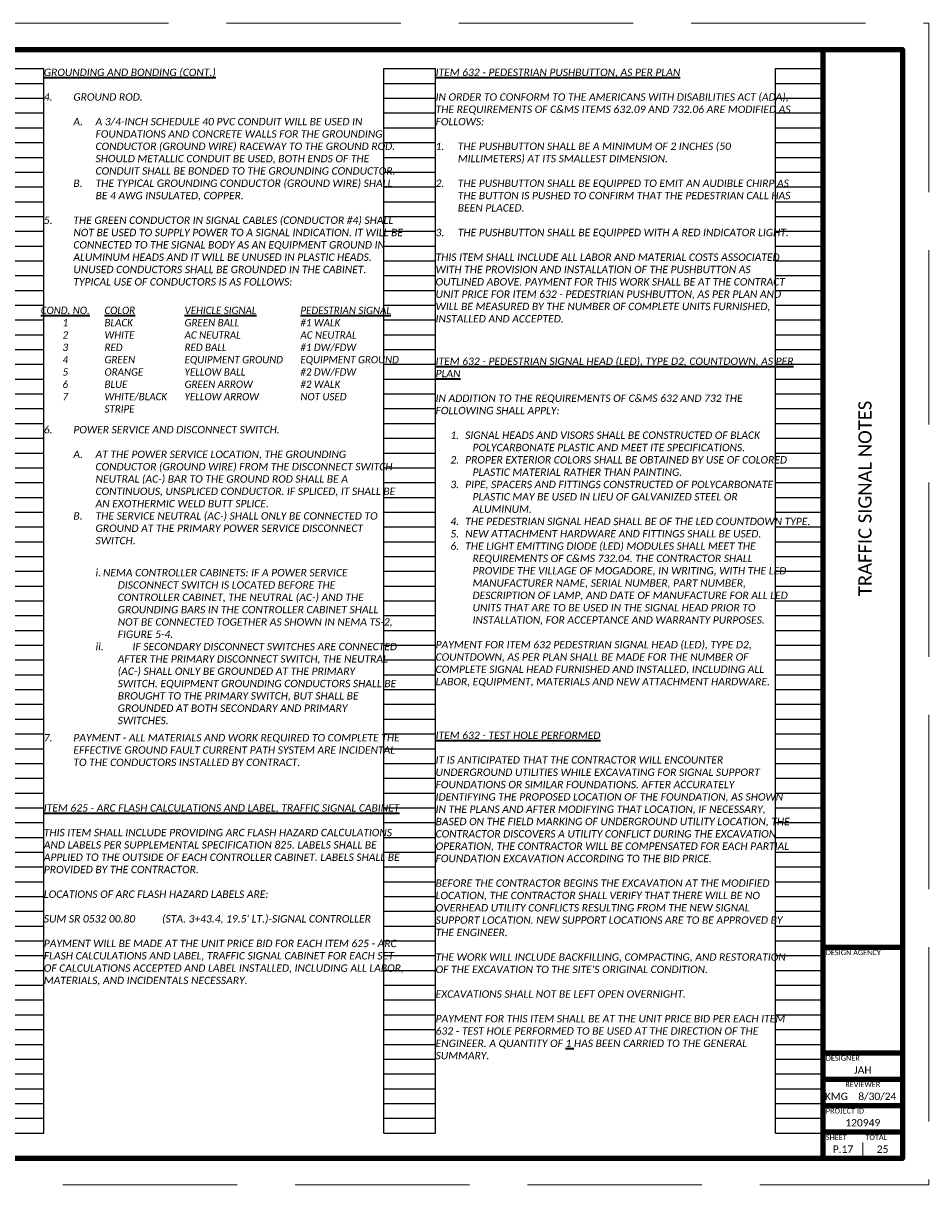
# Paper-space layout '14 TRAFFIC SIGNAL NOTES' of a CAD drawing. Header units: feet. Extents: x 1.4 to 35.4, y -1.2 to 20.8.
# Tile 2 of 2: x 18.3 to 35.4, y -1.2 to 20.8. Entities that reach past the tile are written whole.
import ezdxf
from ezdxf.enums import TextEntityAlignment as Align

# ---------------------------------------------------------------- set-up
doc = ezdxf.new("R2010")
doc.units = ezdxf.units.FT
doc.header["$LTSCALE"] = 20
doc.header["$MEASUREMENT"] = 0
doc.linetypes.add('OhDOT_DGN3', pattern=[0.22, 0.165, -0.055])
doc.layers.get('Defpoints').update_dxf_attribs({"lineweight": 15})
for name, color, linetype, lineweight in [('0_Xref', 7, 'Continuous', 15), ('SH_Border', 7, 'Continuous', 90), ('SH_Data', 7, 'Continuous', 15), ('SH_Text', 7, 'Continuous', 35)]:
    doc.layers.add(name, color=color, linetype=linetype, lineweight=lineweight)
doc.layers.add('SH_Cut_Line', color=7, linetype='OhDOT_DGN3', lineweight=15, plot=False)
doc.styles.add('P_Slanted - Normal Fixed Spacing', font='calibrii.ttf', dxfattribs={"height": 0.14})
doc.styles.add('Style - Calibri', font='calibri.ttf')
doc.styles.add('Style - Calibri - Light', font='calibril.ttf', dxfattribs={"height": 0.1})

# ---------------------------------------------------------------- blocks, each defined once
blk = doc.blocks.new('BORDER_1')
at = {"layer": 'Defpoints', "color": 7}
blk.add_point((32.75, 3.5), dxfattribs=at)
at = {"layer": 'SH_Border', "color": 7}
for p, q in [((32, 0.5), (32, 21.5)), ((32, 4.5), (33.5, 4.5)), ((32, 2.5), (33.5, 2.5)), ((32, 2), (33.5, 2)), ((32, 1.5), (33.5, 1.5)), ((32, 1), (33.5, 1))]:
    blk.add_line(p, q, dxfattribs=at)
at = {"layer": 'SH_Border', "color": 7, "flags": 128}
blk.add_lwpolyline([(1.5, 21.5), (33.5, 21.5), (33.5, 0.5), (1.5, 0.5)], close=True, dxfattribs=at)
at = {"layer": 'SH_Cut_Line', "flags": 128}
blk.add_lwpolyline([(0, 0), (34, 0), (34, 22), (0, 22)], close=True, dxfattribs=at)
at = {"layer": 'SH_Data', "color": 7}
blk.add_line((32.75, 0.5), (32.75, 0.8), dxfattribs=at)
at = {"layer": 'SH_Data', "char_height": 0.1, "line_spacing_factor": 0.8, "style": 'Style - Calibri - Light'}
for s, insert, attachment_point in [('DESIGN AGENCY', (32.05, 4.45), 1), ('DESIGNER', (32.05, 2.45), 1), ('REVIEWER', (32.75, 1.95), 2), ('PROJECT ID', (32.05, 1.45), 1), ('SHEET', (32.05, 0.95), 1), ('TOTAL', (32.8, 0.95), 1)]:
    blk.add_mtext(s, dxfattribs=dict(at, insert=insert, attachment_point=attachment_point))
at = {"layer": 'SH_Data', "color": 7, "style": 'Style - Calibri'}
blk.add_attdef('C_SHEET_TITLE', text='', height=0.25, rotation=90, dxfattribs=at).set_placement((32.792, 13), align=Align.MIDDLE_CENTER)
at = {"layer": 'SH_Data', "style": 'Style - Calibri'}
blk.add_attdef('PROJ_NAME', text='', height=0.25, rotation=90, dxfattribs=at).set_placement((0.6, 0.6), align=Align.TOP_LEFT)
for tag, p in [('DESIGNER', (32.75, 2.175)), ('REVIEWER', (32.25, 1.675)), ('REVIEWED_DATE', (33.025, 1.675)), ('PIDNO', (32.75, 1.175)), ('C_SHEET_NO', (32.375, 0.675)), ('T_SHEET_NO', (33.125, 0.675))]:
    blk.add_attdef(tag, text='', height=0.14, dxfattribs=at).set_placement(p, align=Align.MIDDLE_CENTER)
blk = doc.blocks.new('INTERIOR_NOTES')
at = {"layer": 'Defpoints', "color": 3, "linetype": 'Continuous', "lineweight": -3}
for p, q in [((1.5, 0.98), (1.5, 21.14)), ((1.5, 21.14), (2.4, 21.14)), ((2.4, 0.98), (2.4, 21.14)), ((8.84, 0.98), (8.84, 21.14)), ((8.84, 21.14), (9.82, 21.14)), ((9.82, 0.98), (9.82, 21.14)), ((16.26, 0.98), (16.26, 21.14)), ((16.26, 21.14), (17.24, 21.14)), ((17.24, 0.98), (17.24, 21.14)), ((23.68, 0.98), (23.68, 21.14)), ((23.68, 21.14), (24.66, 21.14)), ((24.66, 0.98), (24.66, 21.14)), ((31.1, 0.98), (31.1, 21.14)), ((31.1, 21.14), (32, 21.14)), ((32, 0.98), (32, 21.14)), ((1.5, 20.86), (2.4, 20.86)), ((8.84, 20.86), (9.82, 20.86)), ((16.26, 20.86), (17.24, 20.86)), ((23.68, 20.86), (24.66, 20.86)), ((31.1, 20.86), (32, 20.86)), ((1.5, 20.58), (2.4, 20.58)), ((8.84, 20.58), (9.82, 20.58)), ((16.26, 20.58), (17.24, 20.58)), ((23.68, 20.58), (24.66, 20.58)), ((31.1, 20.58), (32, 20.58)), ((1.5, 20.3), (2.4, 20.3)), ((8.84, 20.3), (9.82, 20.3)), ((16.26, 20.3), (17.24, 20.3)), ((23.68, 20.3), (24.66, 20.3)), ((31.1, 20.3), (32, 20.3)), ((1.5, 20.02), (2.4, 20.02)), ((8.84, 20.02), (9.82, 20.02)), ((16.26, 20.02), (17.24, 20.02)), ((23.68, 20.02), (24.66, 20.02)), ((31.1, 20.02), (32, 20.02)), ((1.5, 19.74), (2.4, 19.74)), ((8.84, 19.74), (9.82, 19.74)), ((16.26, 19.74), (17.24, 19.74)), ((23.68, 19.74), (24.66, 19.74)), ((31.1, 19.74), (32, 19.74)), ((1.5, 19.46), (2.4, 19.46)), ((8.84, 19.46), (9.82, 19.46)), ((16.26, 19.46), (17.24, 19.46)), ((23.68, 19.46), (24.66, 19.46)), ((31.1, 19.46), (32, 19.46)), ((1.5, 19.18), (2.4, 19.18)), ((8.84, 19.18), (9.82, 19.18)), ((16.26, 19.18), (17.24, 19.18)), ((23.68, 19.18), (24.66, 19.18)), ((31.1, 19.18), (32, 19.18)), ((1.5, 18.9), (2.4, 18.9)), ((8.84, 18.9), (9.82, 18.9)), ((16.26, 18.9), (17.24, 18.9)), ((23.68, 18.9), (24.66, 18.9)), ((31.1, 18.9), (32, 18.9)), ((1.5, 18.62), (2.4, 18.62)), ((8.84, 18.62), (9.82, 18.62)), ((16.26, 18.62), (17.24, 18.62)), ((23.68, 18.62), (24.66, 18.62)), ((31.1, 18.62), (32, 18.62)), ((1.5, 18.34), (2.4, 18.34)), ((8.84, 18.34), (9.82, 18.34)), ((16.26, 18.34), (17.24, 18.34)), ((23.68, 18.34), (24.66, 18.34)), ((31.1, 18.34), (32, 18.34)), ((1.5, 18.06), (2.4, 18.06)), ((8.84, 18.06), (9.82, 18.06)), ((16.26, 18.06), (17.24, 18.06)), ((23.68, 18.06), (24.66, 18.06)), ((31.1, 18.06), (32, 18.06)), ((1.5, 17.78), (2.4, 17.78)), ((8.84, 17.78), (9.82, 17.78)), ((16.26, 17.78), (17.24, 17.78)), ((23.68, 17.78), (24.66, 17.78)), ((31.1, 17.78), (32, 17.78)), ((1.5, 17.5), (2.4, 17.5)), ((8.84, 17.5), (9.82, 17.5)), ((16.26, 17.5), (17.24, 17.5)), ((23.68, 17.5), (24.66, 17.5)), ((31.1, 17.5), (32, 17.5)), ((1.5, 17.22), (2.4, 17.22)), ((8.84, 17.22), (9.82, 17.22)), ((16.26, 17.22), (17.24, 17.22)), ((23.68, 17.22), (24.66, 17.22)), ((31.1, 17.22), (32, 17.22)), ((1.5, 16.94), (2.4, 16.94)), ((8.84, 16.94), (9.82, 16.94)), ((16.26, 16.94), (17.24, 16.94)), ((23.68, 16.94), (24.66, 16.94)), ((31.1, 16.94), (32, 16.94)), ((1.5, 16.66), (2.4, 16.66)), ((8.84, 16.66), (9.82, 16.66)), ((16.26, 16.66), (17.24, 16.66)), ((23.68, 16.66), (24.66, 16.66)), ((31.1, 16.66), (32, 16.66)), ((1.5, 16.38), (2.4, 16.38)), ((8.84, 16.38), (9.82, 16.38)), ((16.26, 16.38), (17.24, 16.38)), ((23.68, 16.38), (24.66, 16.38)), ((31.1, 16.38), (32, 16.38)), ((1.5, 16.1), (2.4, 16.1)), ((8.84, 16.1), (9.82, 16.1)), ((16.26, 16.1), (17.24, 16.1)), ((23.68, 16.1), (24.66, 16.1)), ((31.1, 16.1), (32, 16.1)), ((1.5, 15.82), (2.4, 15.82)), ((8.84, 15.82), (9.82, 15.82)), ((16.26, 15.82), (17.24, 15.82)), ((23.68, 15.82), (24.66, 15.82)), ((31.1, 15.82), (32, 15.82)), ((1.5, 15.54), (2.4, 15.54)), ((8.84, 15.54), (9.82, 15.54)), ((16.26, 15.54), (17.24, 15.54)), ((23.68, 15.54), (24.66, 15.54)), ((31.1, 15.54), (32, 15.54)), ((1.5, 15.26), (2.4, 15.26)), ((8.84, 15.26), (9.82, 15.26)), ((16.26, 15.26), (17.24, 15.26)), ((23.68, 15.26), (24.66, 15.26)), ((31.1, 15.26), (32, 15.26)), ((1.5, 14.98), (2.4, 14.98)), ((8.84, 14.98), (9.82, 14.98)), ((16.26, 14.98), (17.24, 14.98)), ((23.68, 14.98), (24.66, 14.98)), ((31.1, 14.98), (32, 14.98)), ((1.5, 14.7), (2.4, 14.7)), ((8.84, 14.7), (9.82, 14.7)), ((16.26, 14.7), (17.24, 14.7)), ((23.68, 14.7), (24.66, 14.7)), ((31.1, 14.7), (32, 14.7)), ((1.5, 14.42), (2.4, 14.42)), ((8.84, 14.42), (9.82, 14.42)), ((16.26, 14.42), (17.24, 14.42)), ((23.68, 14.42), (24.66, 14.42)), ((31.1, 14.42), (32, 14.42)), ((1.5, 14.14), (2.4, 14.14)), ((8.84, 14.14), (9.82, 14.14)), ((16.26, 14.14), (17.24, 14.14)), ((23.68, 14.14), (24.66, 14.14)), ((31.1, 14.14), (32, 14.14)), ((1.5, 13.86), (2.4, 13.86)), ((8.84, 13.86), (9.82, 13.86)), ((16.26, 13.86), (17.24, 13.86)), ((23.68, 13.86), (24.66, 13.86)), ((31.1, 13.86), (32, 13.86)), ((1.5, 13.58), (2.4, 13.58)), ((8.84, 13.58), (9.82, 13.58)), ((16.26, 13.58), (17.24, 13.58)), ((23.68, 13.58), (24.66, 13.58)), ((31.1, 13.58), (32, 13.58)), ((1.5, 13.3), (2.4, 13.3)), ((8.84, 13.3), (9.82, 13.3)), ((16.26, 13.3), (17.24, 13.3)), ((23.68, 13.3), (24.66, 13.3)), ((31.1, 13.3), (32, 13.3)), ((1.5, 13.02), (2.4, 13.02)), ((8.84, 13.02), (9.82, 13.02)), ((16.26, 13.02), (17.24, 13.02)), ((23.68, 13.02), (24.66, 13.02)), ((31.1, 13.02), (32, 13.02)), ((1.5, 12.74), (2.4, 12.74)), ((8.84, 12.74), (9.82, 12.74)), ((16.26, 12.74), (17.24, 12.74)), ((23.68, 12.74), (24.66, 12.74)), ((31.1, 12.74), (32, 12.74)), ((1.5, 12.46), (2.4, 12.46)), ((8.84, 12.46), (9.82, 12.46)), ((16.26, 12.46), (17.24, 12.46)), ((23.68, 12.46), (24.66, 12.46)), ((31.1, 12.46), (32, 12.46)), ((1.5, 12.18), (2.4, 12.18)), ((8.84, 12.18), (9.82, 12.18)), ((16.26, 12.18), (17.24, 12.18)), ((23.68, 12.18), (24.66, 12.18)), ((31.1, 12.18), (32, 12.18)), ((1.5, 11.9), (2.4, 11.9)), ((8.84, 11.9), (9.82, 11.9)), ((16.26, 11.9), (17.24, 11.9)), ((23.68, 11.9), (24.66, 11.9)), ((31.1, 11.9), (32, 11.9)), ((1.5, 11.62), (2.4, 11.62)), ((8.84, 11.62), (9.82, 11.62)), ((16.26, 11.62), (17.24, 11.62)), ((23.68, 11.62), (24.66, 11.62)), ((31.1, 11.62), (32, 11.62)), ((1.5, 11.34), (2.4, 11.34)), ((8.84, 11.34), (9.82, 11.34)), ((16.26, 11.34), (17.24, 11.34)), ((23.68, 11.34), (24.66, 11.34)), ((31.1, 11.34), (32, 11.34)), ((1.5, 11.06), (2.4, 11.06)), ((8.84, 11.06), (9.82, 11.06)), ((16.26, 11.06), (17.24, 11.06)), ((23.68, 11.06), (24.66, 11.06)), ((31.1, 11.06), (32, 11.06)), ((1.5, 10.78), (2.4, 10.78)), ((8.84, 10.78), (9.82, 10.78)), ((16.26, 10.78), (17.24, 10.78)), ((23.68, 10.78), (24.66, 10.78)), ((31.1, 10.78), (32, 10.78)), ((1.5, 10.5), (2.4, 10.5)), ((8.84, 10.5), (9.82, 10.5)), ((16.26, 10.5), (17.24, 10.5)), ((23.68, 10.5), (24.66, 10.5)), ((31.1, 10.5), (32, 10.5)), ((1.5, 10.22), (2.4, 10.22)), ((8.84, 10.22), (9.82, 10.22)), ((16.26, 10.22), (17.24, 10.22)), ((23.68, 10.22), (24.66, 10.22)), ((31.1, 10.22), (32, 10.22)), ((1.5, 9.94), (2.4, 9.94)), ((8.84, 9.94), (9.82, 9.94)), ((16.26, 9.94), (17.24, 9.94)), ((23.68, 9.94), (24.66, 9.94)), ((31.1, 9.94), (32, 9.94)), ((1.5, 9.66), (2.4, 9.66)), ((8.84, 9.66), (9.82, 9.66)), ((16.26, 9.66), (17.24, 9.66)), ((23.68, 9.66), (24.66, 9.66)), ((31.1, 9.66), (32, 9.66)), ((1.5, 9.38), (2.4, 9.38)), ((8.84, 9.38), (9.82, 9.38)), ((16.26, 9.38), (17.24, 9.38)), ((23.68, 9.38), (24.66, 9.38)), ((31.1, 9.38), (32, 9.38)), ((1.5, 9.1), (2.4, 9.1)), ((8.84, 9.1), (9.82, 9.1)), ((16.26, 9.1), (17.24, 9.1)), ((23.68, 9.1), (24.66, 9.1)), ((31.1, 9.1), (32, 9.1)), ((1.5, 8.82), (2.4, 8.82)), ((8.84, 8.82), (9.82, 8.82)), ((16.26, 8.82), (17.24, 8.82)), ((23.68, 8.82), (24.66, 8.82)), ((31.1, 8.82), (32, 8.82)), ((1.5, 8.54), (2.4, 8.54)), ((8.84, 8.54), (9.82, 8.54)), ((16.26, 8.54), (17.24, 8.54)), ((23.68, 8.54), (24.66, 8.54)), ((31.1, 8.54), (32, 8.54)), ((1.5, 8.26), (2.4, 8.26)), ((8.84, 8.26), (9.82, 8.26)), ((16.26, 8.26), (17.24, 8.26)), ((23.68, 8.26), (24.66, 8.26)), ((31.1, 8.26), (32, 8.26)), ((1.5, 7.98), (2.4, 7.98)), ((8.84, 7.98), (9.82, 7.98)), ((16.26, 7.98), (17.24, 7.98)), ((23.68, 7.98), (24.66, 7.98)), ((31.1, 7.98), (32, 7.98)), ((1.5, 7.7), (2.4, 7.7)), ((8.84, 7.7), (9.82, 7.7)), ((16.26, 7.7), (17.24, 7.7)), ((23.68, 7.7), (24.66, 7.7)), ((31.1, 7.7), (32, 7.7)), ((1.5, 7.42), (2.4, 7.42)), ((8.84, 7.42), (9.82, 7.42)), ((16.26, 7.42), (17.24, 7.42)), ((23.68, 7.42), (24.66, 7.42)), ((31.1, 7.42), (32, 7.42)), ((1.5, 7.14), (2.4, 7.14)), ((8.84, 7.14), (9.82, 7.14)), ((16.26, 7.14), (17.24, 7.14)), ((23.68, 7.14), (24.66, 7.14)), ((31.1, 7.14), (32, 7.14)), ((1.5, 6.86), (2.4, 6.86)), ((8.84, 6.86), (9.82, 6.86)), ((16.26, 6.86), (17.24, 6.86)), ((23.68, 6.86), (24.66, 6.86)), ((31.1, 6.86), (32, 6.86)), ((1.5, 6.58), (2.4, 6.58)), ((8.84, 6.58), (9.82, 6.58)), ((16.26, 6.58), (17.24, 6.58)), ((23.68, 6.58), (24.66, 6.58)), ((31.1, 6.58), (32, 6.58)), ((1.5, 6.3), (2.4, 6.3)), ((8.84, 6.3), (9.82, 6.3)), ((16.26, 6.3), (17.24, 6.3)), ((23.68, 6.3), (24.66, 6.3)), ((31.1, 6.3), (32, 6.3)), ((1.5, 6.02), (2.4, 6.02)), ((8.84, 6.02), (9.82, 6.02)), ((16.26, 6.02), (17.24, 6.02)), ((23.68, 6.02), (24.66, 6.02)), ((31.1, 6.02), (32, 6.02)), ((1.5, 5.74), (2.4, 5.74)), ((8.84, 5.74), (9.82, 5.74)), ((16.26, 5.74), (17.24, 5.74)), ((23.68, 5.74), (24.66, 5.74)), ((31.1, 5.74), (32, 5.74)), ((1.5, 5.46), (2.4, 5.46)), ((8.84, 5.46), (9.82, 5.46)), ((16.26, 5.46), (17.24, 5.46)), ((23.68, 5.46), (24.66, 5.46)), ((31.1, 5.46), (32, 5.46)), ((1.5, 5.18), (2.4, 5.18)), ((8.84, 5.18), (9.82, 5.18)), ((16.26, 5.18), (17.24, 5.18)), ((23.68, 5.18), (24.66, 5.18)), ((31.1, 5.18), (32, 5.18)), ((1.5, 4.9), (2.4, 4.9)), ((8.84, 4.9), (9.82, 4.9)), ((16.26, 4.9), (17.24, 4.9)), ((23.68, 4.9), (24.66, 4.9)), ((31.1, 4.9), (32, 4.9)), ((1.5, 4.62), (2.4, 4.62)), ((8.84, 4.62), (9.82, 4.62)), ((16.26, 4.62), (17.24, 4.62)), ((23.68, 4.62), (24.66, 4.62)), ((31.1, 4.62), (32, 4.62)), ((1.5, 4.34), (2.4, 4.34)), ((8.84, 4.34), (9.82, 4.34)), ((16.26, 4.34), (17.24, 4.34)), ((23.68, 4.34), (24.66, 4.34)), ((31.1, 4.34), (32, 4.34)), ((1.5, 4.06), (2.4, 4.06)), ((8.84, 4.06), (9.82, 4.06)), ((16.26, 4.06), (17.24, 4.06)), ((23.68, 4.06), (24.66, 4.06)), ((31.1, 4.06), (32, 4.06)), ((1.5, 3.78), (2.4, 3.78)), ((8.84, 3.78), (9.82, 3.78)), ((16.26, 3.78), (17.24, 3.78)), ((23.68, 3.78), (24.66, 3.78)), ((31.1, 3.78), (32, 3.78)), ((1.5, 3.5), (2.4, 3.5)), ((8.84, 3.5), (9.82, 3.5)), ((16.26, 3.5), (17.24, 3.5)), ((23.68, 3.5), (24.66, 3.5)), ((31.1, 3.5), (32, 3.5)), ((1.5, 3.22), (2.4, 3.22)), ((8.84, 3.22), (9.82, 3.22)), ((16.26, 3.22), (17.24, 3.22)), ((23.68, 3.22), (24.66, 3.22)), ((31.1, 3.22), (32, 3.22)), ((1.5, 2.94), (2.4, 2.94)), ((8.84, 2.94), (9.82, 2.94)), ((16.26, 2.94), (17.24, 2.94)), ((23.68, 2.94), (24.66, 2.94)), ((31.1, 2.94), (32, 2.94)), ((1.5, 2.66), (2.4, 2.66)), ((8.84, 2.66), (9.82, 2.66)), ((16.26, 2.66), (17.24, 2.66)), ((23.68, 2.66), (24.66, 2.66)), ((31.1, 2.66), (32, 2.66)), ((1.5, 2.38), (2.4, 2.38)), ((8.84, 2.38), (9.82, 2.38)), ((16.26, 2.38), (17.24, 2.38)), ((23.68, 2.38), (24.66, 2.38)), ((31.1, 2.38), (32, 2.38)), ((1.5, 2.1), (2.4, 2.1)), ((8.84, 2.1), (9.82, 2.1)), ((16.26, 2.1), (17.24, 2.1)), ((23.68, 2.1), (24.66, 2.1)), ((31.1, 2.1), (32, 2.1)), ((1.5, 1.82), (2.4, 1.82)), ((8.84, 1.82), (9.82, 1.82)), ((16.26, 1.82), (17.24, 1.82)), ((23.68, 1.82), (24.66, 1.82)), ((31.1, 1.82), (32, 1.82)), ((1.5, 1.54), (2.4, 1.54)), ((8.84, 1.54), (9.82, 1.54)), ((16.26, 1.54), (17.24, 1.54)), ((23.68, 1.54), (24.66, 1.54)), ((31.1, 1.54), (32, 1.54)), ((1.5, 1.26), (2.4, 1.26)), ((8.84, 1.26), (9.82, 1.26)), ((16.26, 1.26), (17.24, 1.26)), ((23.68, 1.26), (24.66, 1.26)), ((31.1, 1.26), (32, 1.26)), ((1.5, 0.98), (2.4, 0.98)), ((8.84, 0.98), (9.82, 0.98)), ((16.26, 0.98), (17.24, 0.98)), ((23.68, 0.98), (24.66, 0.98)), ((31.1, 0.98), (32, 0.98))]:
    blk.add_line(p, q, dxfattribs=at)
blk.add_point((0, 0), dxfattribs=at)

psp = doc.layouts.new('14 TRAFFIC SIGNAL NOTES')

# ---------------------------------------------------------------- block references
at = {"layer": '0_Xref'}
ref = psp.add_blockref('BORDER_1', (1.428, -1.153), dxfattribs=at)
ref.add_attrib('C_SHEET_NO', 'P.17', dxfattribs={"layer": 'SH_Data', "height": 0.14, "style": 'Style - Calibri'}).set_placement((33.803, -0.478), align=Align.MIDDLE_CENTER)
ref.add_attrib('T_SHEET_NO', '25', dxfattribs={"layer": 'SH_Data', "height": 0.14, "style": 'Style - Calibri'}).set_placement((34.553, -0.478), align=Align.MIDDLE_CENTER)
ref.add_attrib('C_SHEET_TITLE', 'TRAFFIC SIGNAL NOTES', dxfattribs={"layer": 'SH_Data', "color": 7, "height": 0.25, "rotation": 90, "style": 'Style - Calibri'}).set_placement((34.219, 11.847), align=Align.MIDDLE_CENTER)
ref.add_attrib('DESIGNER', 'JAH', dxfattribs={"layer": 'SH_Data', "height": 0.14, "style": 'Style - Calibri'}).set_placement((34.178, 1.022), align=Align.MIDDLE_CENTER)
ref.add_attrib('REVIEWER', 'KMG', dxfattribs={"layer": 'SH_Data', "height": 0.14, "style": 'Style - Calibri'}).set_placement((33.678, 0.522), align=Align.MIDDLE_CENTER)
ref.add_attrib('REVIEWED_DATE', '8/30/24', dxfattribs={"layer": 'SH_Data', "height": 0.14, "style": 'Style - Calibri'}).set_placement((34.453, 0.522), align=Align.MIDDLE_CENTER)
ref.add_attrib('PIDNO', '120949', dxfattribs={"layer": 'SH_Data', "height": 0.14, "style": 'Style - Calibri'}).set_placement((34.178, 0.022), align=Align.MIDDLE_CENTER)
psp.add_blockref('INTERIOR_NOTES', (1.428, -1.153), dxfattribs=at)

# ---------------------------------------------------------------- texts
at = {"layer": 'SH_Text', "char_height": 0.14, "attachment_point": 1, "style": 'P_Slanted - Normal Fixed Spacing'}
for s, insert, width in [('{\\LGROUNDING AND BONDING (CONT.)\\P}\\P\\pxi-4,l4;4.^IGROUND ROD.\\P\\pi0,l0;\\P\\pi-3,l7,t2,7;A.^IA 3/4-INCH SCHEDULE 40 PVC CONDUIT WILL BE USED IN FOUNDATIONS AND CONCRETE WALLS FOR THE GROUNDING CONDUCTOR (GROUND WIRE) RACEWAY TO THE GROUND ROD. SHOULD METALLIC CONDUIT BE USED, BOTH ENDS OF THE CONDUIT SHALL BE BONDED TO THE GROUNDING CONDUCTOR.\\PB.^ITHE TYPICAL GROUNDING CONDUCTOR (GROUND WIRE) SHALL BE 4 AWG INSULATED, COPPER.\\P\\pi0,l0,tz;\\P\\pi-4,l4;5.^ITHE GREEN CONDUCTOR IN SIGNAL CABLES (CONDUCTOR #4) SHALL NOT BE USED TO SUPPLY POWER TO A SIGNAL INDICATION. IT WILL BE CONNECTED TO THE SIGNAL BODY AS AN EQUIPMENT GROUND IN ALUMINUM HEADS AND IT WILL BE UNUSED IN PLASTIC HEADS. UNUSED CONDUCTORS SHALL BE GROUNDED IN THE CABINET. TYPICAL USE OF CONDUCTORS IS AS FOLLOWS:\\P\\pi0,l0;\\P\\P\\P\\P\\P\\P\\P\\P\\P\\P\\P\\pi-4,l4;6.^IPOWER SERVICE AND DISCONNECT SWITCH.\\P\\pi0,l0;\\P\\pi-3,l7,t2,7;A.^IAT THE POWER SERVICE LOCATION, THE GROUNDING CONDUCTOR (GROUND WIRE) FROM THE DISCONNECT SWITCH NEUTRAL (AC-) BAR TO THE GROUND ROD SHALL BE A CONTINUOUS, UNSPLICED CONDUCTOR. IF SPLICED, IT SHALL BE AN EXOTHERMIC WELD BUTT SPLICE.\\PB.^ITHE SERVICE NEUTRAL (AC-) SHALL ONLY BE CONNECTED TO GROUND AT THE PRIMARY POWER SERVICE DISCONNECT SWITCH.\\P\\pi0,l0,tz;\\P\\P\\P\\P\\P\\P\\P\\P\\P\\P\\P\\P\\P\\P\\P\\pi-4,l4;7.^IPAYMENT - ALL MATERIALS AND WORK REQUIRED TO COMPLETE THE EFFECTIVE GROUND FAULT CURRENT PATH SYSTEM ARE INCIDENTAL TO THE CONDUCTORS INSTALLED BY CONTRACT.', (18.668, 19.987), 6.79976), ('{\\LITEM 632 - PEDESTRIAN PUSHBUTTON, AS PER PLAN} \\P\\PIN ORDER TO CONFORM TO THE AMERICANS WITH DISABILITIES ACT (ADA), THE REQUIREMENTS OF C&MS ITEMS 632.09 AND 732.06 ARE MODIFIED AS FOLLOWS: \\P\\P\\pxi-3,l3,t3;1.^ITHE PUSHBUTTON SHALL BE A MINIMUM OF 2 INCHES (50 MILLIMETERS) AT ITS SMALLEST DIMENSION.\\P\\pi0,l0,tz;\\P\\pi-3,l3,t3;2.^ITHE PUSHBUTTON SHALL BE EQUIPPED TO EMIT AN AUDIBLE CHIRP AS THE BUTTON IS PUSHED TO CONFIRM THAT THE PEDESTRIAN CALL HAS BEEN PLACED. \\P\\pi0,l0,tz;\\P\\pi-3,l3,t3;3.^ITHE PUSHBUTTON SHALL BE EQUIPPED WITH A RED INDICATOR LIGHT.\\P\\pi0,l0,tz;\\PTHIS ITEM SHALL INCLUDE ALL LABOR AND MATERIAL COSTS ASSOCIATED WITH THE PROVISION AND INSTALLATION OF THE PUSHBUTTON AS OUTLINED ABOVE. PAYMENT FOR THIS WORK SHALL BE AT THE CONTRACT UNIT PRICE FOR ITEM 632 - PEDESTRIAN PUSHBUTTON, AS PER PLAN AND WILL BE MEASURED BY THE NUMBER OF COMPLETE UNITS FURNISHED, INSTALLED AND ACCEPTED. ', (26.088, 19.987), 6.76137), ('\\pxqc;{\\W0.95;\\LCOND. NO.\\l\\P1   \\P2     \\P3     \\P4\\P5 \\P6 \\P7    }', (18.555, 15.479), 1.0404), ('{\\W0.95;\\LCOLOR\\l\\PBLACK \\PWHITE \\PRED \\PGREEN \\PORANGE \\PBLUE \\PWHITE/BLACK STRIPE  }', (19.818, 15.479), 0.9786), ('{\\W0.95;\\LVEHICLE SIGNAL\\l\\PGREEN BALL \\PAC NEUTRAL \\PRED BALL^I\\PEQUIPMENT GROUND \\PYELLOW BALL\\PGREEN ARROW\\PYELLOW ARROW^I    }', (21.334, 15.479), 2.09292), ('{\\W0.95;\\LPEDESTRIAN SIGNAL\\P\\l#1 WALK\\PAC NEUTRAL\\P#1 DW/FDW\\PEQUIPMENT GROUND\\P#2 DW/FDW\\P#2 WALK\\PNOT USED }', (23.528, 15.479), 2.15919), ('{\\LITEM 632 - PEDESTRIAN SIGNAL HEAD (LED), TYPE D2, COUNTDOWN, AS PER PLAN\\P}\\PIN ADDITION TO THE REQUIREMENTS OF C&MS 632 AND 732 THE FOLLOWING SHALL APPLY:\\P\\P\\pxi-3,l5;1.^ISIGNAL HEADS AND VISORS SHALL BE CONSTRUCTED OF BLACK POLYCARBONATE PLASTIC AND MEET ITE SPECIFICATIONS.\\P2.^IPROPER EXTERIOR COLORS SHALL BE OBTAINED BY USE OF COLORED PLASTIC MATERIAL RATHER THAN PAINTING.\\P3.^IPIPE, SPACERS AND FITTINGS CONSTRUCTED OF POLYCARBONATE PLASTIC MAY BE USED IN LIEU OF GALVANIZED STEEL OR ALUMINUM.\\P4.^ITHE PEDESTRIAN SIGNAL HEAD SHALL BE OF THE LED COUNTDOWN TYPE.\\P5.^INEW ATTACHMENT HARDWARE AND FITTINGS SHALL BE USED. \\P6.^ITHE LIGHT EMITTING DIODE (LED) MODULES SHALL MEET THE REQUIREMENTS OF C&MS 732.04. THE CONTRACTOR SHALL PROVIDE THE VILLAGE OF MOGADORE, IN WRITING, WITH THE LED MANUFACTURER NAME, SERIAL NUMBER, PART NUMBER, DESCRIPTION OF LAMP, AND DATE OF MANUFACTURE FOR ALL LED UNITS THAT ARE TO BE USED IN THE SIGNAL HEAD PRIOR TO INSTALLATION, FOR ACCEPTANCE AND WARRANTY PURPOSES.\\P\\pi0,l0;\\PPAYMENT FOR ITEM 632 PEDESTRIAN SIGNAL HEAD (LED), TYPE D2, COUNTDOWN, AS PER PLAN SHALL BE MADE FOR THE NUMBER OF COMPLETE SIGNAL HEAD FURNISHED AND INSTALLED, INCLUDING ALL LABOR, EQUIPMENT, MATERIALS AND NEW ATTACHMENT HARDWARE.', (26.088, 14.515), 6.75896), ('\\pxi-3,l10,t2,7;i.^INEMA CONTROLLER CABINETS: IF A POWER SERVICE DISCONNECT SWITCH IS LOCATED BEFORE THE CONTROLLER CABINET, THE NEUTRAL (AC-) AND THE GROUNDING BARS IN THE CONTROLLER CABINET SHALL NOT BE CONNECTED TOGETHER AS SHOWN IN NEMA TS-2, FIGURE 5-4. \\Pii.^IIF SECONDARY DISCONNECT SWITCHES ARE CONNECTED AFTER THE PRIMARY DISCONNECT SWITCH, THE NEUTRAL (AC-) SHALL ONLY BE GROUNDED AT THE PRIMARY SWITCH. EQUIPMENT GROUNDING CONDUCTORS SHALL BE BROUGHT TO THE PRIMARY SWITCH, BUT SHALL BE GROUNDED AT BOTH SECONDARY AND PRIMARY SWITCHES.', (18.668, 10.511), 6.67254), ("{\\LITEM 632 - TEST HOLE PERFORMED}\\P\\PIT IS ANTICIPATED THAT THE CONTRACTOR WILL ENCOUNTER UNDERGROUND UTILITIES WHILE EXCAVATING FOR SIGNAL SUPPORT FOUNDATIONS OR SIMILAR FOUNDATIONS. AFTER ACCURATELY IDENTIFYING THE PROPOSED LOCATION OF THE FOUNDATION, AS SHOWN IN THE PLANS AND AFTER MODIFYING THAT LOCATION, IF NECESSARY, BASED ON THE FIELD MARKING OF UNDERGROUND UTILITY LOCATION, THE CONTRACTOR DISCOVERS A UTILITY CONFLICT DURING THE EXCAVATION OPERATION, THE CONTRACTOR WILL BE COMPENSATED FOR EACH PARTIAL FOUNDATION EXCAVATION ACCORDING TO THE BID PRICE.  \\P\\PBEFORE THE CONTRACTOR BEGINS THE EXCAVATION AT THE MODIFIED LOCATION, THE CONTRACTOR SHALL VERIFY THAT THERE WILL BE NO OVERHEAD UTILITY CONFLICTS RESULTING FROM THE NEW SIGNAL SUPPORT LOCATION. NEW SUPPORT LOCATIONS ARE TO BE APPROVED BY THE ENGINEER. \\P\\PTHE WORK WILL INCLUDE BACKFILLING, COMPACTING, AND RESTORATION OF THE EXCAVATION TO THE SITE'S ORIGINAL CONDITION.\\P\\PEXCAVATIONS SHALL NOT BE LEFT OPEN OVERNIGHT. \\P\\PPAYMENT FOR THIS ITEM SHALL BE AT THE UNIT PRICE BID PER EACH ITEM 632 - TEST HOLE PERFORMED TO BE USED AT THE DIRECTION OF THE ENGINEER. A QUANTITY OF {\\L1} HAS BEEN CARRIED TO THE GENERAL SUMMARY.   ", (26.088, 7.431), 6.79154), ("{\\LITEM 625 - ARC FLASH CALCULATIONS AND LABEL, TRAFFIC SIGNAL CABINET\\P}\\PTHIS ITEM SHALL INCLUDE PROVIDING ARC FLASH HAZARD CALCULATIONS AND LABELS PER SUPPLEMENTAL SPECIFICATION 825. LABELS SHALL BE APPLIED TO THE OUTSIDE OF EACH CONTROLLER CABINET. LABELS SHALL BE PROVIDED BY THE CONTRACTOR.\\P\\PLOCATIONS OF ARC FLASH HAZARD LABELS ARE: \\P\\PSUM SR 0532 00.80^I(STA. 3+43.4, 19.5' LT.)-SIGNAL CONTROLLER\\P\\pxi-18,l18;\\P\\pi0,l0;PAYMENT WILL BE MADE AT THE UNIT PRICE BID FOR EACH ITEM 625 - ARC FLASH CALCULATIONS AND LABEL, TRAFFIC SIGNAL CABINET FOR EACH SET OF CALCULATIONS ACCEPTED AND LABEL INSTALLED, INCLUDING ALL LABOR, MATERIALS, AND INCIDENTALS NECESSARY.", (18.668, 6.055), 6.81673)]:
    psp.add_mtext(s, dxfattribs=dict(at, insert=insert, width=width))

doc.saveas('drawing.dxf')
